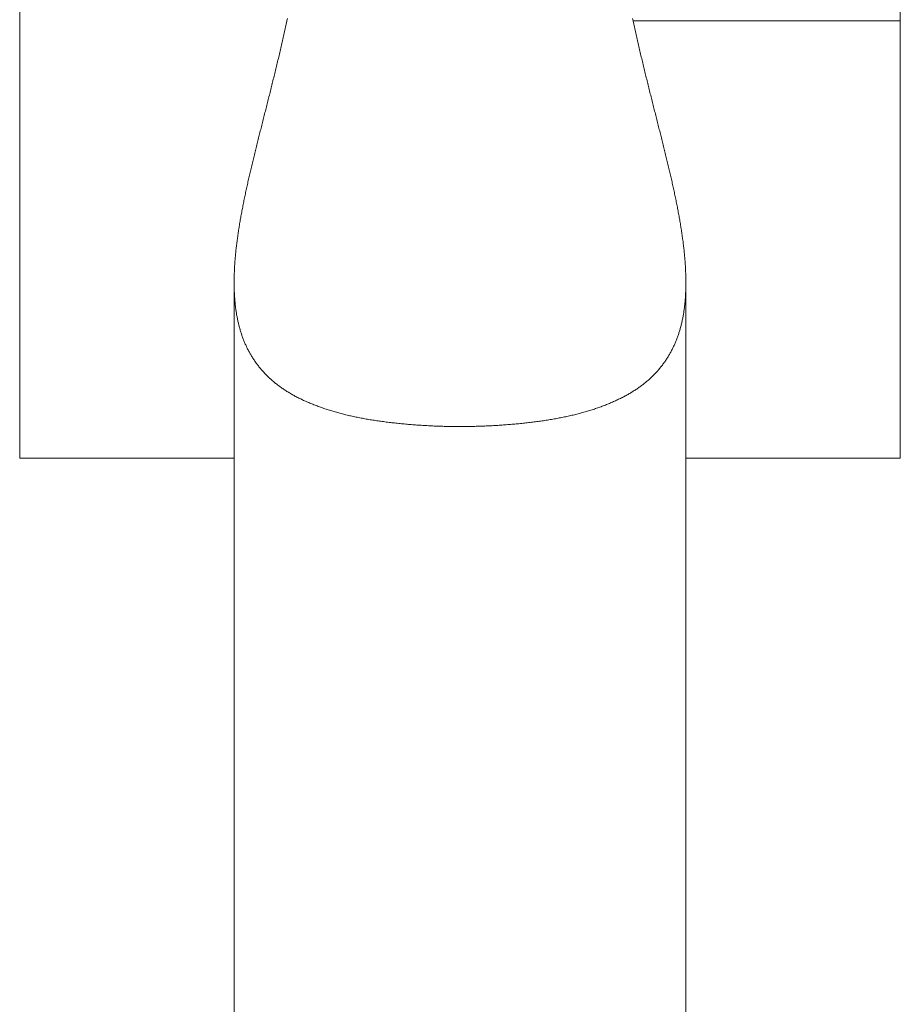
# Model space of a CAD drawing. Header units: millimetres. Extents: x 178516 to 426772, y -178579 to -115871.
# Tile 75 of 256: x 267032 to 267102, y -131189 to -131111. Entities that reach past the tile are written whole.
import ezdxf

# ---------------------------------------------------------------- set-up
doc = ezdxf.new("R2010")
doc.units = ezdxf.units.MM
doc.header["$MEASUREMENT"] = 0
doc.layers.get('0').update_dxf_attribs({"color": 252, "lineweight": 5})
doc.layers.add('P-SANR-FIXT_Nr_pióra__47', color=252, linetype='Continuous', lineweight=5)

# ---------------------------------------------------------------- blocks, each defined once
blk = doc.blocks.new('podkład 20251118')
at = {"layer": 'P-SANR-FIXT_Nr_pióra__47', "color": 252, "linetype": 'Continuous', "lineweight": 5}
for p, q in [((267031.78, -131145.698), (267031.78, -131054.269)), ((267101.96, -131054.269), (267101.96, -131145.698)), ((267101.96, -131054.269), (267101.96, -131110.853)), ((267053.121, -131110.651), (267053.079, -131110.853)), ((267080.662, -131110.853), (267080.62, -131110.651)), ((267031.78, -131110.853), (267031.78, -131145.698)), ((267052.945, -131111.459), (267052.972, -131111.338)), ((267052.972, -131111.338), (267052.999, -131111.217)), ((267052.999, -131111.217), (267053.026, -131111.096)), ((267053.026, -131111.096), (267053.052, -131110.974)), ((267053.052, -131110.974), (267053.079, -131110.853)), ((267101.96, -131110.853), (267080.662, -131110.853)), ((267080.662, -131110.853), (267080.688, -131110.974)), ((267080.688, -131110.974), (267080.715, -131111.096)), ((267080.715, -131111.096), (267080.742, -131111.217)), ((267080.742, -131111.217), (267080.768, -131111.338)), ((267080.768, -131111.338), (267080.795, -131111.459)), ((267101.96, -131145.698), (267101.96, -131110.853)), ((267052.755, -131112.303), (267052.783, -131112.183)), ((267052.783, -131112.183), (267052.81, -131112.062)), ((267052.81, -131112.062), (267052.837, -131111.942)), ((267052.837, -131111.942), (267052.864, -131111.822)), ((267052.864, -131111.822), (267052.891, -131111.701)), ((267052.891, -131111.701), (267052.918, -131111.58)), ((267052.918, -131111.58), (267052.945, -131111.459)), ((267080.795, -131111.459), (267080.822, -131111.58)), ((267080.822, -131111.58), (267080.849, -131111.701)), ((267080.849, -131111.701), (267080.876, -131111.822)), ((267080.876, -131111.822), (267080.903, -131111.942)), ((267080.903, -131111.942), (267080.931, -131112.062)), ((267080.931, -131112.062), (267080.958, -131112.183)), ((267080.958, -131112.183), (267080.985, -131112.303)), ((267052.589, -131113.021), (267052.617, -131112.901)), ((267052.617, -131112.901), (267052.645, -131112.782)), ((267052.645, -131112.782), (267052.673, -131112.662)), ((267052.673, -131112.662), (267052.7, -131112.543)), ((267052.7, -131112.543), (267052.728, -131112.423)), ((267052.728, -131112.423), (267052.755, -131112.303)), ((267080.985, -131112.303), (267081.013, -131112.423)), ((267081.013, -131112.423), (267081.04, -131112.543)), ((267081.04, -131112.543), (267081.068, -131112.662)), ((267081.068, -131112.662), (267081.096, -131112.782)), ((267081.096, -131112.782), (267081.123, -131112.901)), ((267081.123, -131112.901), (267081.151, -131113.021)), ((267052.393, -131113.852), (267052.421, -131113.734)), ((267052.421, -131113.734), (267052.449, -131113.615)), ((267052.449, -131113.615), (267052.477, -131113.497)), ((267052.477, -131113.497), (267052.505, -131113.378)), ((267052.505, -131113.378), (267052.533, -131113.259)), ((267052.533, -131113.259), (267052.561, -131113.14)), ((267052.561, -131113.14), (267052.589, -131113.021)), ((267081.151, -131113.021), (267081.179, -131113.14)), ((267081.179, -131113.14), (267081.207, -131113.259)), ((267081.207, -131113.259), (267081.235, -131113.378)), ((267081.235, -131113.378), (267081.263, -131113.497)), ((267081.263, -131113.497), (267081.291, -131113.615)), ((267081.291, -131113.615), (267081.319, -131113.734)), ((267081.319, -131113.734), (267081.348, -131113.852)), ((267052.194, -131114.678), (267052.222, -131114.56)), ((267052.222, -131114.56), (267052.251, -131114.443)), ((267052.251, -131114.443), (267052.279, -131114.325)), ((267052.279, -131114.325), (267052.308, -131114.207)), ((267052.308, -131114.207), (267052.336, -131114.089)), ((267052.336, -131114.089), (267052.365, -131113.971)), ((267052.365, -131113.971), (267052.393, -131113.852)), ((267081.348, -131113.852), (267081.376, -131113.971)), ((267081.376, -131113.971), (267081.404, -131114.089)), ((267081.404, -131114.089), (267081.433, -131114.207)), ((267081.433, -131114.207), (267081.461, -131114.325)), ((267081.461, -131114.325), (267081.489, -131114.443)), ((267081.489, -131114.443), (267081.518, -131114.56)), ((267081.518, -131114.56), (267081.547, -131114.678)), ((267052.022, -131115.38), (267052.051, -131115.264)), ((267052.051, -131115.264), (267052.079, -131115.147)), ((267052.079, -131115.147), (267052.108, -131115.03)), ((267052.108, -131115.03), (267052.137, -131114.913)), ((267052.137, -131114.913), (267052.165, -131114.795)), ((267052.165, -131114.795), (267052.194, -131114.678)), ((267081.547, -131114.678), (267081.575, -131114.795)), ((267081.575, -131114.795), (267081.604, -131114.913)), ((267081.604, -131114.913), (267081.632, -131115.03)), ((267081.632, -131115.03), (267081.661, -131115.147)), ((267081.661, -131115.147), (267081.69, -131115.264)), ((267081.69, -131115.264), (267081.718, -131115.38)), ((267051.82, -131116.195), (267051.849, -131116.079)), ((267051.849, -131116.079), (267051.878, -131115.963)), ((267051.878, -131115.963), (267051.907, -131115.846)), ((267051.907, -131115.846), (267051.936, -131115.73)), ((267051.936, -131115.73), (267051.964, -131115.614)), ((267051.964, -131115.614), (267051.993, -131115.497)), ((267051.993, -131115.497), (267052.022, -131115.38)), ((267081.718, -131115.38), (267081.747, -131115.497)), ((267081.747, -131115.497), (267081.776, -131115.614)), ((267081.776, -131115.614), (267081.805, -131115.73)), ((267081.805, -131115.73), (267081.834, -131115.846)), ((267081.834, -131115.846), (267081.863, -131115.963)), ((267081.863, -131115.963), (267081.891, -131116.079)), ((267081.891, -131116.079), (267081.92, -131116.195)), ((267051.618, -131117.003), (267051.647, -131116.888)), ((267051.647, -131116.888), (267051.676, -131116.773)), ((267051.676, -131116.773), (267051.705, -131116.657)), ((267051.705, -131116.657), (267051.733, -131116.542)), ((267051.733, -131116.542), (267051.762, -131116.426)), ((267051.762, -131116.426), (267051.791, -131116.311)), ((267051.791, -131116.311), (267051.82, -131116.195)), ((267081.92, -131116.195), (267081.949, -131116.311)), ((267081.949, -131116.311), (267081.978, -131116.426)), ((267081.978, -131116.426), (267082.007, -131116.542)), ((267082.007, -131116.542), (267082.036, -131116.657)), ((267082.036, -131116.657), (267082.065, -131116.773)), ((267082.065, -131116.773), (267082.094, -131116.888)), ((267082.094, -131116.888), (267082.123, -131117.003)), ((267051.415, -131117.806), (267051.444, -131117.691)), ((267051.444, -131117.691), (267051.473, -131117.577)), ((267051.473, -131117.577), (267051.502, -131117.462)), ((267051.502, -131117.462), (267051.531, -131117.348)), ((267051.531, -131117.348), (267051.56, -131117.233)), ((267051.56, -131117.233), (267051.589, -131117.118)), ((267051.589, -131117.118), (267051.618, -131117.003)), ((267082.123, -131117.003), (267082.152, -131117.118)), ((267082.152, -131117.118), (267082.181, -131117.233)), ((267082.181, -131117.233), (267082.209, -131117.348)), ((267082.209, -131117.348), (267082.238, -131117.462)), ((267082.238, -131117.462), (267082.267, -131117.577)), ((267082.267, -131117.577), (267082.296, -131117.691)), ((267082.296, -131117.691), (267082.325, -131117.806)), ((267051.214, -131118.603), (267051.242, -131118.489)), ((267051.242, -131118.489), (267051.271, -131118.375)), ((267051.271, -131118.375), (267051.3, -131118.262)), ((267051.3, -131118.262), (267051.329, -131118.148)), ((267051.329, -131118.148), (267051.358, -131118.034)), ((267051.358, -131118.034), (267051.387, -131117.92)), ((267051.387, -131117.92), (267051.415, -131117.806)), ((267082.325, -131117.806), (267082.354, -131117.92)), ((267082.354, -131117.92), (267082.383, -131118.034)), ((267082.383, -131118.034), (267082.412, -131118.148)), ((267082.412, -131118.148), (267082.44, -131118.262)), ((267082.44, -131118.262), (267082.469, -131118.375)), ((267082.469, -131118.375), (267082.498, -131118.489)), ((267082.498, -131118.489), (267082.527, -131118.603)), ((267051.014, -131119.394), (267051.042, -131119.281)), ((267051.042, -131119.281), (267051.071, -131119.168)), ((267051.071, -131119.168), (267051.099, -131119.055)), ((267051.099, -131119.055), (267051.128, -131118.942)), ((267051.128, -131118.942), (267051.156, -131118.829)), ((267051.156, -131118.829), (267051.185, -131118.716)), ((267051.185, -131118.716), (267051.214, -131118.603)), ((267082.527, -131118.603), (267082.555, -131118.716)), ((267082.555, -131118.716), (267082.584, -131118.829)), ((267082.584, -131118.829), (267082.613, -131118.942)), ((267082.613, -131118.942), (267082.641, -131119.055)), ((267082.641, -131119.055), (267082.67, -131119.168)), ((267082.67, -131119.168), (267082.698, -131119.281)), ((267082.698, -131119.281), (267082.727, -131119.394)), ((267050.816, -131120.179), (267050.844, -131120.067)), ((267050.844, -131120.067), (267050.872, -131119.955)), ((267050.872, -131119.955), (267050.9, -131119.843)), ((267050.9, -131119.843), (267050.928, -131119.731)), ((267050.928, -131119.731), (267050.957, -131119.619)), ((267050.957, -131119.619), (267050.985, -131119.506)), ((267050.985, -131119.506), (267051.014, -131119.394)), ((267082.727, -131119.394), (267082.755, -131119.506)), ((267082.755, -131119.506), (267082.784, -131119.619)), ((267082.784, -131119.619), (267082.812, -131119.731)), ((267082.812, -131119.731), (267082.84, -131119.843)), ((267082.84, -131119.843), (267082.868, -131119.955)), ((267082.868, -131119.955), (267082.897, -131120.067)), ((267082.897, -131120.067), (267082.925, -131120.179)), ((267050.622, -131120.958), (267050.649, -131120.847)), ((267050.649, -131120.847), (267050.677, -131120.736)), ((267050.677, -131120.736), (267050.704, -131120.625)), ((267050.704, -131120.625), (267050.732, -131120.514)), ((267050.732, -131120.514), (267050.76, -131120.402)), ((267050.76, -131120.402), (267050.788, -131120.291)), ((267050.788, -131120.291), (267050.816, -131120.179)), ((267082.925, -131120.179), (267082.953, -131120.291)), ((267082.953, -131120.291), (267082.98, -131120.402)), ((267082.98, -131120.402), (267083.008, -131120.514)), ((267083.008, -131120.514), (267083.036, -131120.625)), ((267083.036, -131120.625), (267083.064, -131120.736)), ((267083.064, -131120.736), (267083.091, -131120.847)), ((267083.091, -131120.847), (267083.119, -131120.958)), ((267050.432, -131121.73), (267050.459, -131121.62)), ((267050.459, -131121.62), (267050.486, -131121.51)), ((267050.486, -131121.51), (267050.513, -131121.4)), ((267050.513, -131121.4), (267050.54, -131121.29)), ((267050.54, -131121.29), (267050.567, -131121.179)), ((267050.567, -131121.179), (267050.594, -131121.069)), ((267050.594, -131121.069), (267050.622, -131120.958)), ((267083.119, -131120.958), (267083.146, -131121.069)), ((267083.146, -131121.069), (267083.173, -131121.179)), ((267083.173, -131121.179), (267083.2, -131121.29)), ((267083.2, -131121.29), (267083.228, -131121.4)), ((267083.228, -131121.4), (267083.255, -131121.51)), ((267083.255, -131121.51), (267083.281, -131121.62)), ((267083.281, -131121.62), (267083.308, -131121.73)), ((267050.249, -131122.495), (267050.274, -131122.386)), ((267050.274, -131122.386), (267050.3, -131122.277)), ((267050.3, -131122.277), (267050.327, -131122.168)), ((267050.327, -131122.168), (267050.353, -131122.059)), ((267050.353, -131122.059), (267050.379, -131121.949)), ((267050.379, -131121.949), (267050.406, -131121.84)), ((267050.406, -131121.84), (267050.432, -131121.73)), ((267083.308, -131121.73), (267083.335, -131121.84)), ((267083.335, -131121.84), (267083.361, -131121.949)), ((267083.361, -131121.949), (267083.388, -131122.059)), ((267083.388, -131122.059), (267083.414, -131122.168)), ((267083.414, -131122.168), (267083.44, -131122.277)), ((267083.44, -131122.277), (267083.466, -131122.386)), ((267083.466, -131122.386), (267083.492, -131122.495)), ((267050.072, -131123.253), (267050.096, -131123.145)), ((267050.096, -131123.145), (267050.121, -131123.037)), ((267050.121, -131123.037), (267050.147, -131122.929)), ((267050.147, -131122.929), (267050.172, -131122.821)), ((267050.172, -131122.821), (267050.197, -131122.712)), ((267050.197, -131122.712), (267050.223, -131122.604)), ((267050.223, -131122.604), (267050.249, -131122.495)), ((267083.492, -131122.495), (267083.518, -131122.604)), ((267083.518, -131122.604), (267083.543, -131122.712)), ((267083.543, -131122.712), (267083.569, -131122.821)), ((267083.569, -131122.821), (267083.594, -131122.929)), ((267083.594, -131122.929), (267083.619, -131123.037)), ((267083.619, -131123.037), (267083.644, -131123.145)), ((267083.644, -131123.145), (267083.669, -131123.253)), ((267049.879, -131124.109), (267049.902, -131124.002)), ((267049.902, -131124.002), (267049.926, -131123.896)), ((267049.926, -131123.896), (267049.95, -131123.789)), ((267049.95, -131123.789), (267049.974, -131123.682)), ((267049.974, -131123.682), (267049.998, -131123.575)), ((267049.998, -131123.575), (267050.022, -131123.468)), ((267050.022, -131123.468), (267050.047, -131123.36)), ((267050.047, -131123.36), (267050.072, -131123.253)), ((267083.669, -131123.253), (267083.694, -131123.36)), ((267083.694, -131123.36), (267083.718, -131123.468)), ((267083.718, -131123.468), (267083.742, -131123.575)), ((267083.742, -131123.575), (267083.767, -131123.682)), ((267083.767, -131123.682), (267083.791, -131123.789)), ((267083.791, -131123.789), (267083.814, -131123.896)), ((267083.814, -131123.896), (267083.838, -131124.002)), ((267083.838, -131124.002), (267083.861, -131124.109)), ((267049.72, -131124.849), (267049.742, -131124.744)), ((267049.742, -131124.744), (267049.764, -131124.639)), ((267049.764, -131124.639), (267049.787, -131124.533)), ((267049.787, -131124.533), (267049.81, -131124.427)), ((267049.81, -131124.427), (267049.833, -131124.321)), ((267049.833, -131124.321), (267049.856, -131124.215)), ((267049.856, -131124.215), (267049.879, -131124.109)), ((267083.861, -131124.109), (267083.885, -131124.215)), ((267083.885, -131124.215), (267083.908, -131124.321)), ((267083.908, -131124.321), (267083.931, -131124.427)), ((267083.931, -131124.427), (267083.953, -131124.533)), ((267083.953, -131124.533), (267083.976, -131124.639)), ((267083.976, -131124.639), (267083.998, -131124.744)), ((267083.998, -131124.744), (267084.02, -131124.849)), ((267049.571, -131125.581), (267049.592, -131125.477)), ((267049.592, -131125.477), (267049.613, -131125.373)), ((267049.613, -131125.373), (267049.634, -131125.269)), ((267049.634, -131125.269), (267049.655, -131125.164)), ((267049.655, -131125.164), (267049.676, -131125.059)), ((267049.676, -131125.059), (267049.698, -131124.955)), ((267049.698, -131124.955), (267049.72, -131124.849)), ((267084.02, -131124.849), (267084.042, -131124.955)), ((267084.042, -131124.955), (267084.064, -131125.059)), ((267084.064, -131125.059), (267084.085, -131125.164)), ((267084.085, -131125.164), (267084.107, -131125.269)), ((267084.107, -131125.269), (267084.128, -131125.373)), ((267084.128, -131125.373), (267084.149, -131125.477)), ((267084.149, -131125.477), (267084.169, -131125.581)), ((267049.415, -131126.407), (267049.434, -131126.305)), ((267049.434, -131126.305), (267049.452, -131126.202)), ((267049.452, -131126.202), (267049.472, -131126.099)), ((267049.472, -131126.099), (267049.491, -131125.996)), ((267049.491, -131125.996), (267049.511, -131125.892)), ((267049.511, -131125.892), (267049.531, -131125.789)), ((267049.531, -131125.789), (267049.551, -131125.685)), ((267049.551, -131125.685), (267049.571, -131125.581)), ((267084.169, -131125.581), (267084.19, -131125.685)), ((267084.19, -131125.685), (267084.21, -131125.789)), ((267084.21, -131125.789), (267084.23, -131125.892)), ((267084.23, -131125.892), (267084.249, -131125.996)), ((267084.249, -131125.996), (267084.269, -131126.099)), ((267084.269, -131126.099), (267084.288, -131126.202)), ((267084.288, -131126.202), (267084.307, -131126.305)), ((267084.307, -131126.305), (267084.326, -131126.407)), ((267049.275, -131127.222), (267049.291, -131127.121)), ((267049.291, -131127.121), (267049.308, -131127.019)), ((267049.308, -131127.019), (267049.325, -131126.918)), ((267049.325, -131126.918), (267049.343, -131126.816)), ((267049.343, -131126.816), (267049.36, -131126.714)), ((267049.36, -131126.714), (267049.378, -131126.612)), ((267049.378, -131126.612), (267049.396, -131126.51)), ((267049.396, -131126.51), (267049.415, -131126.407)), ((267084.326, -131126.407), (267084.344, -131126.51)), ((267084.344, -131126.51), (267084.362, -131126.612)), ((267084.362, -131126.612), (267084.38, -131126.714)), ((267084.38, -131126.714), (267084.398, -131126.816)), ((267084.398, -131126.816), (267084.415, -131126.918)), ((267084.415, -131126.918), (267084.432, -131127.019)), ((267084.432, -131127.019), (267084.449, -131127.121)), ((267084.449, -131127.121), (267084.466, -131127.222)), ((267049.153, -131128.025), (267049.167, -131127.925)), ((267049.167, -131127.925), (267049.181, -131127.825)), ((267049.181, -131127.825), (267049.196, -131127.725)), ((267049.196, -131127.725), (267049.211, -131127.625)), ((267049.211, -131127.625), (267049.227, -131127.524)), ((267049.227, -131127.524), (267049.242, -131127.424)), ((267049.242, -131127.424), (267049.258, -131127.323)), ((267049.258, -131127.323), (267049.275, -131127.222)), ((267084.466, -131127.222), (267084.482, -131127.323)), ((267084.482, -131127.323), (267084.498, -131127.424)), ((267084.498, -131127.424), (267084.514, -131127.524)), ((267084.514, -131127.524), (267084.529, -131127.625)), ((267084.529, -131127.625), (267084.544, -131127.725)), ((267084.544, -131127.725), (267084.559, -131127.825)), ((267084.559, -131127.825), (267084.574, -131127.925)), ((267084.574, -131127.925), (267084.588, -131128.025)), ((267049.062, -131128.719), (267049.074, -131128.621)), ((267049.074, -131128.621), (267049.086, -131128.522)), ((267049.086, -131128.522), (267049.099, -131128.423)), ((267049.099, -131128.423), (267049.112, -131128.324)), ((267049.112, -131128.324), (267049.125, -131128.224)), ((267049.125, -131128.224), (267049.139, -131128.125)), ((267049.139, -131128.125), (267049.153, -131128.025)), ((267084.588, -131128.025), (267084.602, -131128.125)), ((267084.602, -131128.125), (267084.615, -131128.224)), ((267084.615, -131128.224), (267084.629, -131128.324)), ((267084.629, -131128.324), (267084.642, -131128.423)), ((267084.642, -131128.423), (267084.654, -131128.522)), ((267084.654, -131128.522), (267084.667, -131128.621)), ((267084.667, -131128.621), (267084.679, -131128.719)), ((267048.978, -131129.502), (267048.987, -131129.405)), ((267048.987, -131129.405), (267048.997, -131129.308)), ((267048.997, -131129.308), (267049.007, -131129.21)), ((267049.007, -131129.21), (267049.017, -131129.112)), ((267049.017, -131129.112), (267049.028, -131129.014)), ((267049.028, -131129.014), (267049.039, -131128.916)), ((267049.039, -131128.916), (267049.05, -131128.818)), ((267049.05, -131128.818), (267049.062, -131128.719)), ((267084.679, -131128.719), (267084.69, -131128.818)), ((267084.69, -131128.818), (267084.702, -131128.916)), ((267084.702, -131128.916), (267084.713, -131129.014)), ((267084.713, -131129.014), (267084.723, -131129.112)), ((267084.723, -131129.112), (267084.734, -131129.21)), ((267084.734, -131129.21), (267084.744, -131129.308)), ((267084.744, -131129.308), (267084.753, -131129.405)), ((267084.753, -131129.405), (267084.762, -131129.502)), ((267048.911, -131130.371), (267048.917, -131130.275)), ((267048.917, -131130.275), (267048.923, -131130.179)), ((267048.923, -131130.179), (267048.93, -131130.083)), ((267048.93, -131130.083), (267048.937, -131129.986)), ((267048.937, -131129.986), (267048.945, -131129.89)), ((267048.945, -131129.89), (267048.952, -131129.793)), ((267048.952, -131129.793), (267048.961, -131129.697)), ((267048.961, -131129.697), (267048.969, -131129.6)), ((267048.969, -131129.6), (267048.978, -131129.502)), ((267084.762, -131129.502), (267084.771, -131129.6)), ((267084.771, -131129.6), (267084.78, -131129.697)), ((267084.78, -131129.697), (267084.788, -131129.793)), ((267084.788, -131129.793), (267084.796, -131129.89)), ((267084.796, -131129.89), (267084.803, -131129.986)), ((267084.803, -131129.986), (267084.81, -131130.083)), ((267084.81, -131130.083), (267084.817, -131130.179)), ((267084.817, -131130.179), (267084.823, -131130.275)), ((267084.823, -131130.275), (267084.829, -131130.371)), ((267048.878, -131131.132), (267048.881, -131131.037)), ((267048.881, -131131.037), (267048.884, -131130.942)), ((267048.884, -131130.942), (267048.887, -131130.847)), ((267048.887, -131130.847), (267048.891, -131130.752)), ((267048.891, -131130.752), (267048.896, -131130.657)), ((267048.896, -131130.657), (267048.9, -131130.562)), ((267048.9, -131130.562), (267048.906, -131130.466)), ((267048.906, -131130.466), (267048.911, -131130.371)), ((267084.829, -131130.371), (267084.835, -131130.466)), ((267084.835, -131130.466), (267084.84, -131130.562)), ((267084.84, -131130.562), (267084.845, -131130.657)), ((267084.845, -131130.657), (267084.849, -131130.752)), ((267084.849, -131130.752), (267084.853, -131130.847)), ((267084.853, -131130.847), (267084.857, -131130.942)), ((267084.857, -131130.942), (267084.86, -131131.037)), ((267084.86, -131131.037), (267084.863, -131131.132)), ((267048.87, -131131.602), (267048.871, -131131.508)), ((267048.87, -131131.695), (267048.87, -131131.602)), ((267048.87, -131131.695), (267048.87, -131711.695)), ((267048.87, -131131.78), (267048.87, -131131.695)), ((267048.871, -131131.865), (267048.87, -131131.78)), ((267048.871, -131131.508), (267048.872, -131131.414)), ((267048.872, -131131.414), (267048.874, -131131.32)), ((267048.874, -131131.32), (267048.876, -131131.226)), ((267048.876, -131131.226), (267048.878, -131131.132)), ((267084.863, -131131.132), (267084.865, -131131.226)), ((267084.865, -131131.226), (267084.867, -131131.32)), ((267084.867, -131131.32), (267084.868, -131131.414)), ((267084.868, -131131.414), (267084.869, -131131.508)), ((267084.869, -131131.508), (267084.87, -131131.602)), ((267084.87, -131131.602), (267084.87, -131131.695)), ((267084.87, -131131.695), (267084.87, -131711.695)), ((267084.87, -131131.695), (267084.87, -131131.78)), ((267084.87, -131131.78), (267084.87, -131131.864)), ((267048.872, -131131.95), (267048.871, -131131.865)), ((267048.873, -131132.034), (267048.872, -131131.95)), ((267048.875, -131132.117), (267048.873, -131132.034)), ((267048.877, -131132.201), (267048.875, -131132.117)), ((267048.879, -131132.284), (267048.877, -131132.201)), ((267048.882, -131132.367), (267048.879, -131132.284)), ((267048.885, -131132.449), (267048.882, -131132.367)), ((267048.889, -131132.532), (267048.885, -131132.449)), ((267048.893, -131132.614), (267048.889, -131132.532)), ((267048.897, -131132.695), (267048.893, -131132.614)), ((267084.848, -131132.609), (267084.844, -131132.69)), ((267084.852, -131132.527), (267084.848, -131132.609)), ((267084.856, -131132.445), (267084.852, -131132.527)), ((267084.859, -131132.363), (267084.856, -131132.445)), ((267084.861, -131132.281), (267084.859, -131132.363)), ((267084.864, -131132.198), (267084.861, -131132.281)), ((267084.866, -131132.115), (267084.864, -131132.198)), ((267084.867, -131132.032), (267084.866, -131132.115)), ((267084.869, -131131.948), (267084.867, -131132.032)), ((267084.87, -131131.864), (267084.869, -131131.948)), ((267048.902, -131132.777), (267048.897, -131132.695)), ((267048.907, -131132.858), (267048.902, -131132.777)), ((267048.913, -131132.938), (267048.907, -131132.858)), ((267048.919, -131133.019), (267048.913, -131132.938)), ((267048.925, -131133.099), (267048.919, -131133.019)), ((267048.932, -131133.179), (267048.925, -131133.099)), ((267048.939, -131133.259), (267048.932, -131133.179)), ((267048.946, -131133.338), (267048.939, -131133.259)), ((267048.954, -131133.417), (267048.946, -131133.338)), ((267048.963, -131133.495), (267048.954, -131133.417)), ((267084.788, -131133.408), (267084.779, -131133.486)), ((267084.796, -131133.329), (267084.788, -131133.408)), ((267084.803, -131133.25), (267084.796, -131133.329)), ((267084.81, -131133.171), (267084.803, -131133.25)), ((267084.817, -131133.091), (267084.81, -131133.171)), ((267084.823, -131133.012), (267084.817, -131133.091)), ((267084.829, -131132.932), (267084.823, -131133.012)), ((267084.834, -131132.851), (267084.829, -131132.932)), ((267084.839, -131132.771), (267084.834, -131132.851)), ((267084.844, -131132.69), (267084.839, -131132.771)), ((267048.972, -131133.574), (267048.963, -131133.495)), ((267048.981, -131133.652), (267048.972, -131133.574)), ((267048.991, -131133.73), (267048.981, -131133.652)), ((267049.001, -131133.807), (267048.991, -131133.73)), ((267049.011, -131133.885), (267049.001, -131133.807)), ((267049.022, -131133.961), (267049.011, -131133.885)), ((267049.034, -131134.038), (267049.022, -131133.961)), ((267049.046, -131134.114), (267049.034, -131134.038)), ((267049.058, -131134.19), (267049.046, -131134.114)), ((267049.071, -131134.266), (267049.058, -131134.19)), ((267084.685, -131134.177), (267084.673, -131134.253)), ((267084.698, -131134.102), (267084.685, -131134.177)), ((267084.709, -131134.026), (267084.698, -131134.102)), ((267084.721, -131133.949), (267084.709, -131134.026)), ((267084.732, -131133.873), (267084.721, -131133.949)), ((267084.742, -131133.796), (267084.732, -131133.873)), ((267084.752, -131133.719), (267084.742, -131133.796)), ((267084.761, -131133.641), (267084.752, -131133.719)), ((267084.771, -131133.564), (267084.761, -131133.641)), ((267084.779, -131133.486), (267084.771, -131133.564)), ((267049.084, -131134.342), (267049.071, -131134.266)), ((267049.098, -131134.417), (267049.084, -131134.342)), ((267049.112, -131134.492), (267049.098, -131134.417)), ((267049.126, -131134.566), (267049.112, -131134.492)), ((267049.142, -131134.641), (267049.126, -131134.566)), ((267049.157, -131134.715), (267049.142, -131134.641)), ((267049.173, -131134.788), (267049.157, -131134.715)), ((267049.189, -131134.862), (267049.173, -131134.788)), ((267049.206, -131134.935), (267049.189, -131134.862)), ((267049.224, -131135.008), (267049.206, -131134.935)), ((267084.539, -131134.919), (267084.521, -131134.992)), ((267084.555, -131134.846), (267084.539, -131134.919)), ((267084.572, -131134.773), (267084.555, -131134.846)), ((267084.588, -131134.7), (267084.572, -131134.773)), ((267084.603, -131134.626), (267084.588, -131134.7)), ((267084.618, -131134.552), (267084.603, -131134.626)), ((267084.632, -131134.477), (267084.618, -131134.552)), ((267084.646, -131134.403), (267084.632, -131134.477)), ((267084.66, -131134.328), (267084.646, -131134.403)), ((267084.673, -131134.253), (267084.66, -131134.328)), ((267049.242, -131135.08), (267049.224, -131135.008)), ((267049.26, -131135.153), (267049.242, -131135.08)), ((267049.279, -131135.225), (267049.26, -131135.153)), ((267049.298, -131135.296), (267049.279, -131135.225)), ((267049.318, -131135.368), (267049.298, -131135.296)), ((267049.338, -131135.439), (267049.318, -131135.368)), ((267049.359, -131135.51), (267049.338, -131135.439)), ((267049.38, -131135.58), (267049.359, -131135.51)), ((267049.402, -131135.65), (267049.38, -131135.58)), ((267049.424, -131135.72), (267049.402, -131135.65)), ((267049.447, -131135.79), (267049.424, -131135.72)), ((267084.3, -131135.773), (267084.276, -131135.842)), ((267084.322, -131135.703), (267084.3, -131135.773)), ((267084.344, -131135.633), (267084.322, -131135.703)), ((267084.366, -131135.563), (267084.344, -131135.633)), ((267084.387, -131135.493), (267084.366, -131135.563)), ((267084.408, -131135.422), (267084.387, -131135.493)), ((267084.428, -131135.351), (267084.408, -131135.422)), ((267084.448, -131135.28), (267084.428, -131135.351)), ((267084.467, -131135.208), (267084.448, -131135.28)), ((267084.486, -131135.136), (267084.467, -131135.208)), ((267084.504, -131135.064), (267084.486, -131135.136)), ((267084.521, -131134.992), (267084.504, -131135.064)), ((267049.47, -131135.86), (267049.447, -131135.79)), ((267049.494, -131135.929), (267049.47, -131135.86)), ((267049.519, -131135.998), (267049.494, -131135.929)), ((267049.543, -131136.066), (267049.519, -131135.998)), ((267049.569, -131136.135), (267049.543, -131136.066)), ((267049.595, -131136.203), (267049.569, -131136.135)), ((267049.621, -131136.27), (267049.595, -131136.203)), ((267049.648, -131136.338), (267049.621, -131136.27)), ((267049.675, -131136.405), (267049.648, -131136.338)), ((267049.703, -131136.472), (267049.675, -131136.405)), ((267049.732, -131136.538), (267049.703, -131136.472)), ((267049.761, -131136.605), (267049.732, -131136.538)), ((267084.016, -131136.522), (267083.987, -131136.589)), ((267084.044, -131136.455), (267084.016, -131136.522)), ((267084.072, -131136.388), (267084.044, -131136.455)), ((267084.099, -131136.321), (267084.072, -131136.388)), ((267084.126, -131136.253), (267084.099, -131136.321)), ((267084.153, -131136.186), (267084.126, -131136.253)), ((267084.178, -131136.117), (267084.153, -131136.186)), ((267084.204, -131136.049), (267084.178, -131136.117)), ((267084.228, -131135.98), (267084.204, -131136.049)), ((267084.253, -131135.912), (267084.228, -131135.98)), ((267084.276, -131135.842), (267084.253, -131135.912)), ((267049.791, -131136.671), (267049.761, -131136.605)), ((267049.821, -131136.737), (267049.791, -131136.671)), ((267049.851, -131136.802), (267049.821, -131136.737)), ((267049.883, -131136.867), (267049.851, -131136.802)), ((267049.914, -131136.932), (267049.883, -131136.867)), ((267049.947, -131136.997), (267049.914, -131136.932)), ((267049.979, -131137.061), (267049.947, -131136.997)), ((267050.013, -131137.125), (267049.979, -131137.061)), ((267050.047, -131137.189), (267050.013, -131137.125)), ((267050.081, -131137.253), (267050.047, -131137.189)), ((267050.117, -131137.316), (267050.081, -131137.253)), ((267050.152, -131137.379), (267050.117, -131137.316)), ((267083.632, -131137.302), (267083.596, -131137.365)), ((267083.667, -131137.238), (267083.632, -131137.302)), ((267083.701, -131137.175), (267083.667, -131137.238)), ((267083.735, -131137.111), (267083.701, -131137.175)), ((267083.769, -131137.046), (267083.735, -131137.111)), ((267083.801, -131136.982), (267083.769, -131137.046)), ((267083.834, -131136.917), (267083.801, -131136.982)), ((267083.865, -131136.852), (267083.834, -131136.917)), ((267083.897, -131136.786), (267083.865, -131136.852)), ((267083.927, -131136.721), (267083.897, -131136.786)), ((267083.957, -131136.655), (267083.927, -131136.721)), ((267083.987, -131136.589), (267083.957, -131136.655)), ((267050.189, -131137.442), (267050.152, -131137.379)), ((267050.225, -131137.504), (267050.189, -131137.442)), ((267050.263, -131137.567), (267050.225, -131137.504)), ((267050.301, -131137.628), (267050.263, -131137.567)), ((267050.339, -131137.69), (267050.301, -131137.628)), ((267050.378, -131137.751), (267050.339, -131137.69)), ((267050.418, -131137.812), (267050.378, -131137.751)), ((267050.458, -131137.873), (267050.418, -131137.812)), ((267050.499, -131137.933), (267050.458, -131137.873)), ((267050.541, -131137.994), (267050.499, -131137.933)), ((267050.583, -131138.053), (267050.541, -131137.994)), ((267050.625, -131138.113), (267050.583, -131138.053)), ((267050.668, -131138.172), (267050.625, -131138.113)), ((267083.126, -131138.099), (267083.083, -131138.158)), ((267083.168, -131138.039), (267083.126, -131138.099)), ((267083.21, -131137.98), (267083.168, -131138.039)), ((267083.251, -131137.919), (267083.21, -131137.98)), ((267083.292, -131137.859), (267083.251, -131137.919)), ((267083.332, -131137.798), (267083.292, -131137.859)), ((267083.371, -131137.737), (267083.332, -131137.798)), ((267083.41, -131137.676), (267083.371, -131137.737)), ((267083.449, -131137.615), (267083.41, -131137.676)), ((267083.486, -131137.553), (267083.449, -131137.615)), ((267083.524, -131137.49), (267083.486, -131137.553)), ((267083.56, -131137.428), (267083.524, -131137.49)), ((267083.596, -131137.365), (267083.56, -131137.428)), ((267050.712, -131138.231), (267050.668, -131138.172)), ((267050.756, -131138.289), (267050.712, -131138.231)), ((267050.801, -131138.347), (267050.756, -131138.289)), ((267050.847, -131138.405), (267050.801, -131138.347)), ((267050.893, -131138.463), (267050.847, -131138.405)), ((267050.939, -131138.52), (267050.893, -131138.463)), ((267050.986, -131138.577), (267050.939, -131138.52)), ((267051.034, -131138.633), (267050.986, -131138.577)), ((267051.082, -131138.689), (267051.034, -131138.633)), ((267051.131, -131138.745), (267051.082, -131138.689)), ((267051.181, -131138.8), (267051.131, -131138.745)), ((267051.231, -131138.856), (267051.181, -131138.8)), ((267051.282, -131138.91), (267051.231, -131138.856)), ((267051.333, -131138.965), (267051.282, -131138.91)), ((267082.474, -131138.895), (267082.423, -131138.95)), ((267082.524, -131138.841), (267082.474, -131138.895)), ((267082.574, -131138.786), (267082.524, -131138.841)), ((267082.623, -131138.73), (267082.574, -131138.786)), ((267082.672, -131138.674), (267082.623, -131138.73)), ((267082.72, -131138.618), (267082.672, -131138.674)), ((267082.767, -131138.562), (267082.72, -131138.618)), ((267082.814, -131138.505), (267082.767, -131138.562)), ((267082.86, -131138.448), (267082.814, -131138.505)), ((267082.906, -131138.391), (267082.86, -131138.448)), ((267082.951, -131138.333), (267082.906, -131138.391)), ((267082.996, -131138.275), (267082.951, -131138.333)), ((267083.04, -131138.216), (267082.996, -131138.275)), ((267083.083, -131138.158), (267083.04, -131138.216)), ((267051.385, -131139.019), (267051.333, -131138.965)), ((267051.437, -131139.072), (267051.385, -131139.019)), ((267051.49, -131139.125), (267051.437, -131139.072)), ((267051.544, -131139.178), (267051.49, -131139.125)), ((267051.598, -131139.231), (267051.544, -131139.178)), ((267051.653, -131139.283), (267051.598, -131139.231)), ((267051.709, -131139.335), (267051.653, -131139.283)), ((267051.765, -131139.386), (267051.709, -131139.335)), ((267051.821, -131139.437), (267051.765, -131139.386)), ((267051.878, -131139.487), (267051.821, -131139.437)), ((267051.936, -131139.537), (267051.878, -131139.487)), ((267051.995, -131139.587), (267051.936, -131139.537)), ((267052.053, -131139.637), (267051.995, -131139.587)), ((267052.113, -131139.685), (267052.053, -131139.637)), ((267052.173, -131139.734), (267052.113, -131139.685)), ((267081.646, -131139.671), (267081.586, -131139.72)), ((267081.706, -131139.622), (267081.646, -131139.671)), ((267081.765, -131139.573), (267081.706, -131139.622)), ((267081.823, -131139.523), (267081.765, -131139.573)), ((267081.88, -131139.473), (267081.823, -131139.523)), ((267081.937, -131139.422), (267081.88, -131139.473)), ((267081.993, -131139.371), (267081.937, -131139.422)), ((267082.049, -131139.32), (267081.993, -131139.371)), ((267082.104, -131139.268), (267082.049, -131139.32)), ((267082.159, -131139.216), (267082.104, -131139.268)), ((267082.213, -131139.163), (267082.159, -131139.216)), ((267082.266, -131139.11), (267082.213, -131139.163)), ((267082.319, -131139.057), (267082.266, -131139.11)), ((267082.371, -131139.003), (267082.319, -131139.057)), ((267082.423, -131138.95), (267082.371, -131139.003)), ((267052.234, -131139.782), (267052.173, -131139.734)), ((267052.295, -131139.83), (267052.234, -131139.782)), ((267052.357, -131139.877), (267052.295, -131139.83)), ((267052.42, -131139.924), (267052.357, -131139.877)), ((267052.483, -131139.971), (267052.42, -131139.924)), ((267052.547, -131140.017), (267052.483, -131139.971)), ((267052.611, -131140.063), (267052.547, -131140.017)), ((267052.676, -131140.109), (267052.611, -131140.063)), ((267052.741, -131140.154), (267052.676, -131140.109)), ((267052.807, -131140.199), (267052.741, -131140.154)), ((267052.874, -131140.243), (267052.807, -131140.199)), ((267052.941, -131140.287), (267052.874, -131140.243)), ((267053.009, -131140.33), (267052.941, -131140.287)), ((267053.078, -131140.374), (267053.009, -131140.33)), ((267053.147, -131140.417), (267053.078, -131140.374)), ((267053.216, -131140.459), (267053.147, -131140.417)), ((267053.286, -131140.501), (267053.216, -131140.459)), ((267080.545, -131140.446), (267080.475, -131140.489)), ((267080.614, -131140.404), (267080.545, -131140.446)), ((267080.683, -131140.361), (267080.614, -131140.404)), ((267080.752, -131140.317), (267080.683, -131140.361)), ((267080.82, -131140.274), (267080.752, -131140.317)), ((267080.887, -131140.23), (267080.82, -131140.274)), ((267080.953, -131140.185), (267080.887, -131140.23)), ((267081.019, -131140.141), (267080.953, -131140.185)), ((267081.085, -131140.095), (267081.019, -131140.141)), ((267081.15, -131140.05), (267081.085, -131140.095)), ((267081.214, -131140.004), (267081.15, -131140.05)), ((267081.278, -131139.957), (267081.214, -131140.004)), ((267081.341, -131139.911), (267081.278, -131139.957)), ((267081.403, -131139.864), (267081.341, -131139.911)), ((267081.465, -131139.816), (267081.403, -131139.864)), ((267081.526, -131139.768), (267081.465, -131139.816)), ((267081.586, -131139.72), (267081.526, -131139.768)), ((267053.357, -131140.543), (267053.286, -131140.501)), ((267053.429, -131140.584), (267053.357, -131140.543)), ((267053.501, -131140.625), (267053.429, -131140.584)), ((267053.573, -131140.666), (267053.501, -131140.625)), ((267053.646, -131140.706), (267053.573, -131140.666)), ((267053.72, -131140.746), (267053.646, -131140.706)), ((267053.794, -131140.786), (267053.72, -131140.746)), ((267053.869, -131140.825), (267053.794, -131140.786)), ((267053.945, -131140.864), (267053.869, -131140.825)), ((267054.021, -131140.903), (267053.945, -131140.864)), ((267054.098, -131140.941), (267054.021, -131140.903)), ((267054.175, -131140.979), (267054.098, -131140.941)), ((267054.253, -131141.016), (267054.175, -131140.979)), ((267054.331, -131141.054), (267054.253, -131141.016)), ((267054.41, -131141.09), (267054.331, -131141.054)), ((267054.49, -131141.127), (267054.41, -131141.09)), ((267054.57, -131141.163), (267054.49, -131141.127)), ((267054.651, -131141.199), (267054.57, -131141.163)), ((267054.732, -131141.234), (267054.651, -131141.199)), ((267054.814, -131141.269), (267054.732, -131141.234)), ((267078.952, -131141.26), (267078.87, -131141.295)), ((267079.033, -131141.224), (267078.952, -131141.26)), ((267079.114, -131141.188), (267079.033, -131141.224)), ((267079.194, -131141.152), (267079.114, -131141.188)), ((267079.274, -131141.116), (267079.194, -131141.152)), ((267079.354, -131141.079), (267079.274, -131141.116)), ((267079.432, -131141.042), (267079.354, -131141.079)), ((267079.51, -131141.005), (267079.432, -131141.042)), ((267079.588, -131140.967), (267079.51, -131141.005)), ((267079.665, -131140.929), (267079.588, -131140.967)), ((267079.742, -131140.891), (267079.665, -131140.929)), ((267079.817, -131140.852), (267079.742, -131140.891)), ((267079.893, -131140.813), (267079.817, -131140.852)), ((267079.968, -131140.774), (267079.893, -131140.813)), ((267080.042, -131140.734), (267079.968, -131140.774)), ((267080.115, -131140.694), (267080.042, -131140.734)), ((267080.188, -131140.654), (267080.115, -131140.694)), ((267080.261, -131140.613), (267080.188, -131140.654)), ((267080.333, -131140.572), (267080.261, -131140.613)), ((267080.404, -131140.53), (267080.333, -131140.572)), ((267080.475, -131140.489), (267080.404, -131140.53)), ((267054.896, -131141.304), (267054.814, -131141.269)), ((267054.979, -131141.338), (267054.896, -131141.304)), ((267055.063, -131141.373), (267054.979, -131141.338)), ((267055.147, -131141.406), (267055.063, -131141.373)), ((267055.231, -131141.44), (267055.147, -131141.406)), ((267055.316, -131141.473), (267055.231, -131141.44)), ((267055.402, -131141.506), (267055.316, -131141.473)), ((267055.488, -131141.538), (267055.402, -131141.506)), ((267055.574, -131141.57), (267055.488, -131141.538)), ((267055.661, -131141.602), (267055.574, -131141.57)), ((267055.748, -131141.634), (267055.661, -131141.602)), ((267055.836, -131141.665), (267055.748, -131141.634)), ((267055.924, -131141.696), (267055.836, -131141.665)), ((267056.013, -131141.726), (267055.924, -131141.696)), ((267056.102, -131141.756), (267056.013, -131141.726)), ((267056.192, -131141.786), (267056.102, -131141.756)), ((267056.282, -131141.816), (267056.192, -131141.786)), ((267056.372, -131141.845), (267056.282, -131141.816)), ((267056.463, -131141.874), (267056.372, -131141.845)), ((267056.555, -131141.903), (267056.463, -131141.874)), ((267056.646, -131141.931), (267056.555, -131141.903)), ((267056.739, -131141.959), (267056.646, -131141.931)), ((267056.831, -131141.986), (267056.739, -131141.959)), ((267056.924, -131142.014), (267056.831, -131141.986)), ((267057.018, -131142.041), (267056.924, -131142.014)), ((267057.112, -131142.067), (267057.018, -131142.041)), ((267076.75, -131142.033), (267076.656, -131142.059)), ((267076.844, -131142.006), (267076.75, -131142.033)), ((267076.937, -131141.979), (267076.844, -131142.006)), ((267077.03, -131141.951), (267076.937, -131141.979)), ((267077.123, -131141.924), (267077.03, -131141.951)), ((267077.215, -131141.895), (267077.123, -131141.924)), ((267077.306, -131141.867), (267077.215, -131141.895)), ((267077.397, -131141.838), (267077.306, -131141.867)), ((267077.488, -131141.809), (267077.397, -131141.838)), ((267077.578, -131141.779), (267077.488, -131141.809)), ((267077.667, -131141.749), (267077.578, -131141.779)), ((267077.757, -131141.719), (267077.667, -131141.749)), ((267077.845, -131141.688), (267077.757, -131141.719)), ((267077.933, -131141.658), (267077.845, -131141.688)), ((267078.021, -131141.626), (267077.933, -131141.658)), ((267078.108, -131141.595), (267078.021, -131141.626)), ((267078.195, -131141.563), (267078.108, -131141.595)), ((267078.281, -131141.53), (267078.195, -131141.563)), ((267078.367, -131141.498), (267078.281, -131141.53)), ((267078.452, -131141.465), (267078.367, -131141.498)), ((267078.537, -131141.431), (267078.452, -131141.465)), ((267078.621, -131141.398), (267078.537, -131141.431)), ((267078.704, -131141.364), (267078.621, -131141.398)), ((267078.787, -131141.329), (267078.704, -131141.364)), ((267078.87, -131141.295), (267078.787, -131141.329)), ((267057.206, -131142.093), (267057.112, -131142.067)), ((267057.301, -131142.119), (267057.206, -131142.093)), ((267057.397, -131142.144), (267057.301, -131142.119)), ((267057.493, -131142.17), (267057.397, -131142.144)), ((267057.589, -131142.194), (267057.493, -131142.17)), ((267057.686, -131142.219), (267057.589, -131142.194)), ((267057.783, -131142.243), (267057.686, -131142.219)), ((267057.881, -131142.266), (267057.783, -131142.243)), ((267057.979, -131142.289), (267057.881, -131142.266)), ((267058.077, -131142.312), (267057.979, -131142.289)), ((267058.176, -131142.335), (267058.077, -131142.312)), ((267058.276, -131142.357), (267058.176, -131142.335)), ((267058.376, -131142.379), (267058.276, -131142.357)), ((267058.476, -131142.4), (267058.376, -131142.379)), ((267058.577, -131142.421), (267058.476, -131142.4)), ((267058.678, -131142.442), (267058.577, -131142.421)), ((267058.78, -131142.462), (267058.678, -131142.442)), ((267058.882, -131142.482), (267058.78, -131142.462)), ((267058.984, -131142.502), (267058.882, -131142.482)), ((267059.087, -131142.521), (267058.984, -131142.502)), ((267059.19, -131142.54), (267059.087, -131142.521)), ((267059.294, -131142.559), (267059.19, -131142.54)), ((267059.398, -131142.577), (267059.294, -131142.559)), ((267059.502, -131142.595), (267059.398, -131142.577)), ((267059.607, -131142.613), (267059.502, -131142.595)), ((267059.712, -131142.63), (267059.607, -131142.613)), ((267059.817, -131142.647), (267059.712, -131142.63)), ((267059.923, -131142.664), (267059.817, -131142.647)), ((267060.029, -131142.681), (267059.923, -131142.664)), ((267060.135, -131142.697), (267060.029, -131142.681)), ((267060.242, -131142.713), (267060.135, -131142.697)), ((267060.348, -131142.728), (267060.242, -131142.713)), ((267060.456, -131142.744), (267060.348, -131142.728)), ((267060.563, -131142.759), (267060.456, -131142.744)), ((267060.671, -131142.773), (267060.563, -131142.759)), ((267060.779, -131142.788), (267060.671, -131142.773)), ((267060.888, -131142.802), (267060.779, -131142.788)), ((267060.996, -131142.816), (267060.888, -131142.802)), ((267061.105, -131142.829), (267060.996, -131142.816)), ((267061.214, -131142.843), (267061.105, -131142.829)), ((267072.67, -131142.827), (267072.561, -131142.841)), ((267072.779, -131142.813), (267072.67, -131142.827)), ((267072.887, -131142.799), (267072.779, -131142.813)), ((267072.995, -131142.785), (267072.887, -131142.799)), ((267073.103, -131142.77), (267072.995, -131142.785)), ((267073.211, -131142.755), (267073.103, -131142.77)), ((267073.318, -131142.74), (267073.211, -131142.755)), ((267073.425, -131142.725), (267073.318, -131142.74)), ((267073.531, -131142.709), (267073.425, -131142.725)), ((267073.638, -131142.693), (267073.531, -131142.709)), ((267073.744, -131142.676), (267073.638, -131142.693)), ((267073.849, -131142.659), (267073.744, -131142.676)), ((267073.955, -131142.642), (267073.849, -131142.659)), ((267074.059, -131142.625), (267073.955, -131142.642)), ((267074.164, -131142.607), (267074.059, -131142.625)), ((267074.268, -131142.589), (267074.164, -131142.607)), ((267074.372, -131142.571), (267074.268, -131142.589)), ((267074.476, -131142.552), (267074.372, -131142.571)), ((267074.579, -131142.533), (267074.476, -131142.552)), ((267074.682, -131142.514), (267074.579, -131142.533)), ((267074.784, -131142.495), (267074.682, -131142.514)), ((267074.886, -131142.475), (267074.784, -131142.495)), ((267074.988, -131142.455), (267074.886, -131142.475)), ((267075.089, -131142.434), (267074.988, -131142.455)), ((267075.19, -131142.413), (267075.089, -131142.434)), ((267075.291, -131142.392), (267075.19, -131142.413)), ((267075.391, -131142.37), (267075.291, -131142.392)), ((267075.491, -131142.348), (267075.391, -131142.37)), ((267075.59, -131142.326), (267075.491, -131142.348)), ((267075.689, -131142.304), (267075.59, -131142.326)), ((267075.788, -131142.281), (267075.689, -131142.304)), ((267075.886, -131142.257), (267075.788, -131142.281)), ((267075.983, -131142.234), (267075.886, -131142.257)), ((267076.081, -131142.21), (267075.983, -131142.234)), ((267076.178, -131142.186), (267076.081, -131142.21)), ((267076.274, -131142.161), (267076.178, -131142.186)), ((267076.37, -131142.136), (267076.274, -131142.161)), ((267076.466, -131142.111), (267076.37, -131142.136)), ((267076.561, -131142.085), (267076.466, -131142.111)), ((267076.656, -131142.059), (267076.561, -131142.085)), ((267061.324, -131142.856), (267061.214, -131142.843)), ((267061.433, -131142.869), (267061.324, -131142.856)), ((267061.543, -131142.881), (267061.433, -131142.869)), ((267061.653, -131142.893), (267061.543, -131142.881)), ((267061.764, -131142.905), (267061.653, -131142.893)), ((267061.874, -131142.917), (267061.764, -131142.905)), ((267061.985, -131142.929), (267061.874, -131142.917)), ((267062.096, -131142.94), (267061.985, -131142.929)), ((267062.207, -131142.951), (267062.096, -131142.94)), ((267062.319, -131142.962), (267062.207, -131142.951)), ((267062.43, -131142.973), (267062.319, -131142.962)), ((267062.542, -131142.983), (267062.43, -131142.973)), ((267062.654, -131142.993), (267062.542, -131142.983)), ((267062.766, -131143.003), (267062.654, -131142.993)), ((267062.878, -131143.012), (267062.766, -131143.003)), ((267062.991, -131143.022), (267062.878, -131143.012)), ((267063.103, -131143.031), (267062.991, -131143.022)), ((267063.216, -131143.039), (267063.103, -131143.031)), ((267063.329, -131143.048), (267063.216, -131143.039)), ((267063.442, -131143.056), (267063.329, -131143.048)), ((267063.556, -131143.064), (267063.442, -131143.056)), ((267063.669, -131143.072), (267063.556, -131143.064)), ((267063.783, -131143.079), (267063.669, -131143.072)), ((267063.896, -131143.086), (267063.783, -131143.079)), ((267064.01, -131143.093), (267063.896, -131143.086)), ((267064.124, -131143.1), (267064.01, -131143.093)), ((267064.238, -131143.106), (267064.124, -131143.1)), ((267064.352, -131143.112), (267064.238, -131143.106)), ((267064.467, -131143.118), (267064.352, -131143.112)), ((267064.581, -131143.124), (267064.467, -131143.118)), ((267064.696, -131143.129), (267064.581, -131143.124)), ((267064.81, -131143.134), (267064.696, -131143.129)), ((267064.925, -131143.139), (267064.81, -131143.134)), ((267065.04, -131143.143), (267064.925, -131143.139)), ((267065.155, -131143.148), (267065.04, -131143.143)), ((267065.27, -131143.152), (267065.155, -131143.148)), ((267065.385, -131143.155), (267065.27, -131143.152)), ((267065.5, -131143.159), (267065.385, -131143.155)), ((267065.615, -131143.162), (267065.5, -131143.159)), ((267065.73, -131143.164), (267065.615, -131143.162)), ((267065.846, -131143.167), (267065.73, -131143.164)), ((267065.961, -131143.169), (267065.846, -131143.167)), ((267066.076, -131143.171), (267065.961, -131143.169)), ((267066.192, -131143.173), (267066.076, -131143.171)), ((267066.307, -131143.174), (267066.192, -131143.173)), ((267066.423, -131143.175), (267066.307, -131143.174)), ((267066.538, -131143.176), (267066.423, -131143.175)), ((267066.654, -131143.177), (267066.538, -131143.176)), ((267066.77, -131143.177), (267066.654, -131143.177)), ((267066.885, -131143.177), (267066.77, -131143.177)), ((267067.001, -131143.177), (267066.885, -131143.177)), ((267067.117, -131143.176), (267067.001, -131143.177)), ((267067.232, -131143.175), (267067.117, -131143.176)), ((267067.348, -131143.174), (267067.232, -131143.175)), ((267067.464, -131143.173), (267067.348, -131143.174)), ((267067.579, -131143.171), (267067.464, -131143.173)), ((267067.695, -131143.169), (267067.579, -131143.171)), ((267067.81, -131143.167), (267067.695, -131143.169)), ((267067.926, -131143.165), (267067.81, -131143.167)), ((267068.041, -131143.162), (267067.926, -131143.165)), ((267068.157, -131143.159), (267068.041, -131143.162)), ((267068.272, -131143.156), (267068.157, -131143.159)), ((267068.387, -131143.152), (267068.272, -131143.156)), ((267068.502, -131143.148), (267068.387, -131143.152)), ((267068.618, -131143.144), (267068.502, -131143.148)), ((267068.733, -131143.14), (267068.618, -131143.144)), ((267068.848, -131143.135), (267068.733, -131143.14)), ((267068.963, -131143.13), (267068.848, -131143.135)), ((267069.078, -131143.125), (267068.963, -131143.13)), ((267069.192, -131143.12), (267069.078, -131143.125)), ((267069.307, -131143.114), (267069.192, -131143.12)), ((267069.421, -131143.109), (267069.307, -131143.114)), ((267069.536, -131143.102), (267069.421, -131143.109)), ((267069.65, -131143.096), (267069.536, -131143.102)), ((267069.764, -131143.089), (267069.65, -131143.096)), ((267069.878, -131143.083), (267069.764, -131143.089)), ((267069.992, -131143.075), (267069.878, -131143.083)), ((267070.106, -131143.068), (267069.992, -131143.075)), ((267070.22, -131143.06), (267070.106, -131143.068)), ((267070.333, -131143.053), (267070.22, -131143.06)), ((267070.446, -131143.044), (267070.333, -131143.053)), ((267070.559, -131143.036), (267070.446, -131143.044)), ((267070.672, -131143.027), (267070.559, -131143.036)), ((267070.785, -131143.018), (267070.672, -131143.027)), ((267070.898, -131143.009), (267070.785, -131143.018)), ((267071.01, -131143), (267070.898, -131143.009)), ((267071.122, -131142.99), (267071.01, -131143)), ((267071.234, -131142.98), (267071.122, -131142.99)), ((267071.346, -131142.97), (267071.234, -131142.98)), ((267071.458, -131142.96), (267071.346, -131142.97)), ((267071.569, -131142.949), (267071.458, -131142.96)), ((267071.68, -131142.938), (267071.569, -131142.949)), ((267071.791, -131142.927), (267071.68, -131142.938)), ((267071.902, -131142.915), (267071.791, -131142.927)), ((267072.013, -131142.904), (267071.902, -131142.915)), ((267072.123, -131142.892), (267072.013, -131142.904)), ((267072.233, -131142.879), (267072.123, -131142.892)), ((267072.343, -131142.867), (267072.233, -131142.879)), ((267072.452, -131142.854), (267072.343, -131142.867)), ((267072.561, -131142.841), (267072.452, -131142.854)), ((267048.87, -131145.698), (267031.78, -131145.698)), ((267031.78, -131145.698), (267048.87, -131145.698)), ((267048.87, -131711.695), (267048.87, -131145.698)), ((267101.96, -131145.698), (267084.87, -131145.698)), ((267084.87, -131145.698), (267084.87, -131711.695)), ((267084.87, -131145.698), (267101.96, -131145.698))]:
    blk.add_line(p, q, dxfattribs=at)

msp = doc.modelspace()

# ---------------------------------------------------------------- block references
msp.add_blockref('podkład 20251118', (0, 0))

doc.saveas('drawing.dxf')
